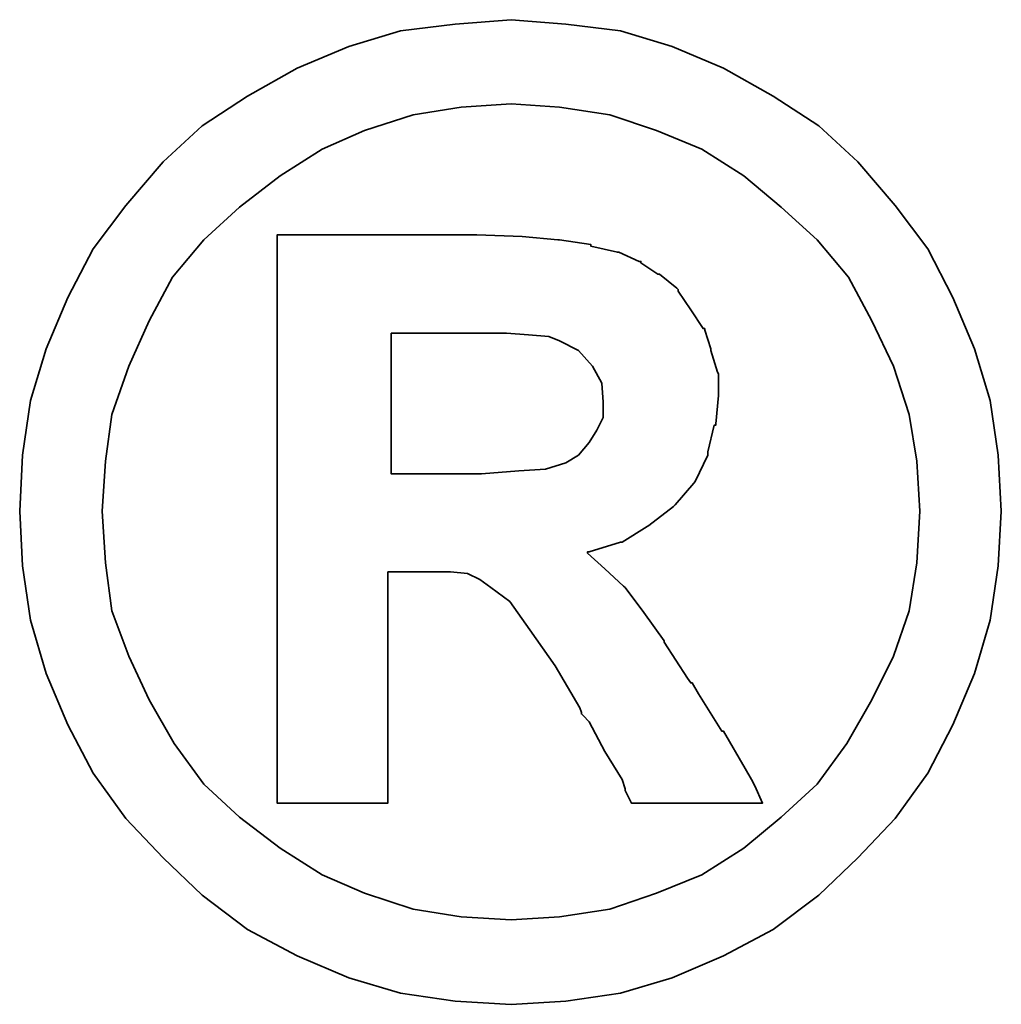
# Model space of a CAD drawing. Header units: inches. Extents: x 11 to 362, y 96 to 274.
# Tile 47 of 48: x 318.08 to 319.53, y 189.27 to 190.73. Entities that reach past the tile are written whole.
import ezdxf

# ---------------------------------------------------------------- set-up
doc = ezdxf.new("R2010")
doc.units = ezdxf.units.IN
doc.header["$LTSCALE"] = 0.25
doc.layers.add('DIM', color=4, linetype='Continuous')
doc.layers.add('layer 1', color=7, linetype='Continuous')

# ---------------------------------------------------------------- blocks, each defined once
blk = doc.blocks.new('TBI MOTION logo(完整正式版)')
at = {"layer": 'layer 1', "color": 22, "lineweight": 35}
for points, knots in [([(81.20634, 4.98624), (81.20634, 4.98624), (81.18649, 5.32862), (81.18649, 5.32862), (81.18649, 5.32862), (81.18649, 5.32862), (81.13886, 5.66206), (81.13886, 5.66206), (81.13886, 5.66206), (81.13886, 5.66206), (81.04359, 5.97764), (81.04359, 5.97764), (81.04359, 5.97764), (81.04359, 5.97764), (80.91061, 6.29124), (80.91061, 6.29124), (80.91061, 6.29124), (80.91061, 6.29124), (80.75778, 6.58697), (80.75778, 6.58697), (80.75778, 6.58697), (80.75778, 6.58697), (80.5593, 6.85294), (80.5593, 6.85294), (80.5593, 6.85294), (80.5593, 6.85294), (80.33105, 7.1189), (80.33105, 7.1189), (80.33105, 7.1189), (80.33105, 7.1189), (80.09287, 7.33921), (80.09287, 7.33921), (80.09287, 7.33921), (80.09287, 7.33921), (79.815, 7.51982), (79.815, 7.51982), (79.815, 7.51982), (79.815, 7.51982), (79.51133, 7.69051), (79.51133, 7.69051), (79.51133, 7.69051), (79.51133, 7.69051), (79.19773, 7.8235), (79.19773, 7.8235), (79.19773, 7.8235), (79.19773, 7.8235), (78.88215, 7.91877), (78.88215, 7.91877), (78.88215, 7.91877), (78.88215, 7.91877), (78.54871, 7.95846), (78.54871, 7.95846), (78.54871, 7.95846), (78.54871, 7.95846), (78.21526, 7.98625), (78.21526, 7.98625), (78.21526, 7.98625), (78.21526, 7.98625), (77.87388, 7.95846), (77.87388, 7.95846), (77.87388, 7.95846), (77.87388, 7.95846), (77.54044, 7.91877), (77.54044, 7.91877), (77.54044, 7.91877), (77.54044, 7.91877), (77.22485, 7.8235), (77.22485, 7.8235), (77.22485, 7.8235), (77.22485, 7.8235), (76.91027, 7.69051), (76.91027, 7.69051), (76.91027, 7.69051), (76.91027, 7.69051), (76.6056, 7.51982), (76.6056, 7.51982), (76.6056, 7.51982), (76.6056, 7.51982), (76.32972, 7.33921), (76.32972, 7.33921), (76.32972, 7.33921), (76.32972, 7.33921), (76.09154, 7.1189), (76.09154, 7.1189), (76.09154, 7.1189), (76.09154, 7.1189), (75.86329, 6.85294), (75.86329, 6.85294), (75.86329, 6.85294), (75.86329, 6.85294), (75.66382, 6.58697), (75.66382, 6.58697), (75.66382, 6.58697), (75.66382, 6.58697), (75.51099, 6.29124), (75.51099, 6.29124), (75.51099, 6.29124), (75.51099, 6.29124), (75.37702, 5.97764), (75.37702, 5.97764), (75.37702, 5.97764), (75.37702, 5.97764), (75.28175, 5.66206), (75.28175, 5.66206), (75.28175, 5.66206), (75.28175, 5.66206), (75.23411, 5.32862), (75.23411, 5.32862), (75.23411, 5.32862), (75.23411, 5.32862), (75.21625, 4.98624), (75.21625, 4.98624), (75.21625, 4.98624), (75.21625, 4.98624), (75.23411, 4.6528), (75.23411, 4.6528), (75.23411, 4.6528), (75.23411, 4.6528), (75.28175, 4.32035), (75.28175, 4.32035), (75.28175, 4.32035), (75.28175, 4.32035), (75.37702, 3.99583), (75.37702, 3.99583), (75.37702, 3.99583), (75.37702, 3.99583), (75.51099, 3.68224), (75.51099, 3.68224), (75.51099, 3.68224), (75.51099, 3.68224), (75.66382, 3.38749), (75.66382, 3.38749), (75.66382, 3.38749), (75.66382, 3.38749), (75.86329, 3.10963), (75.86329, 3.10963), (75.86329, 3.10963), (75.86329, 3.10963), (76.09154, 2.87145), (76.09154, 2.87145), (76.09154, 2.87145), (76.09154, 2.87145), (76.32972, 2.6432), (76.32972, 2.6432), (76.32972, 2.6432), (76.32972, 2.6432), (76.6056, 2.43381), (76.6056, 2.43381), (76.6056, 2.43381), (76.6056, 2.43381), (76.91027, 2.27205), (76.91027, 2.27205), (76.91027, 2.27205), (76.91027, 2.27205), (77.22485, 2.13906), (77.22485, 2.13906), (77.22485, 2.13906), (77.22485, 2.13906), (77.54044, 2.0438), (77.54044, 2.0438), (77.54044, 2.0438), (77.54044, 2.0438), (77.87388, 1.99616), (77.87388, 1.99616), (77.87388, 1.99616), (77.87388, 1.99616), (78.21526, 1.97631), (78.21526, 1.97631), (78.21526, 1.97631), (78.21526, 1.97631), (78.54871, 1.99616), (78.54871, 1.99616), (78.54871, 1.99616), (78.54871, 1.99616), (78.88215, 2.0438), (78.88215, 2.0438), (78.88215, 2.0438), (78.88215, 2.0438), (79.19773, 2.13906), (79.19773, 2.13906), (79.19773, 2.13906), (79.19773, 2.13906), (79.51133, 2.27205), (79.51133, 2.27205), (79.51133, 2.27205), (79.51133, 2.27205), (79.815, 2.43381), (79.815, 2.43381), (79.815, 2.43381), (79.815, 2.43381), (80.09287, 2.6432), (80.09287, 2.6432), (80.09287, 2.6432), (80.09287, 2.6432), (80.33105, 2.87145), (80.33105, 2.87145), (80.33105, 2.87145), (80.33105, 2.87145), (80.5593, 3.10963), (80.5593, 3.10963), (80.5593, 3.10963), (80.5593, 3.10963), (80.75778, 3.38749), (80.75778, 3.38749), (80.75778, 3.38749), (80.75778, 3.38749), (80.91061, 3.68224), (80.91061, 3.68224), (80.91061, 3.68224), (80.91061, 3.68224), (81.04359, 3.99583), (81.04359, 3.99583), (81.04359, 3.99583), (81.04359, 3.99583), (81.13886, 4.32035), (81.13886, 4.32035), (81.13886, 4.32035), (81.13886, 4.32035), (81.18649, 4.6528), (81.18649, 4.6528), (81.18649, 4.6528), (81.18649, 4.6528), (81.20634, 4.98624), (81.20634, 4.98624)], [0, 0, 0, 0, 0.0178571, 0.0178571, 0.0178571, 0.0178571, 0.0357143, 0.0357143, 0.0357143, 0.0357143, 0.0535714, 0.0535714, 0.0535714, 0.0535714, 0.0714286, 0.0714286, 0.0714286, 0.0714286, 0.0892857, 0.0892857, 0.0892857, 0.0892857, 0.1071429, 0.1071429, 0.1071429, 0.1071429, 0.125, 0.125, 0.125, 0.125, 0.1428571, 0.1428571, 0.1428571, 0.1428571, 0.1607143, 0.1607143, 0.1607143, 0.1607143, 0.1785714, 0.1785714, 0.1785714, 0.1785714, 0.1964286, 0.1964286, 0.1964286, 0.1964286, 0.2142857, 0.2142857, 0.2142857, 0.2142857, 0.2321429, 0.2321429, 0.2321429, 0.2321429, 0.25, 0.25, 0.25, 0.25, 0.2678571, 0.2678571, 0.2678571, 0.2678571, 0.2857143, 0.2857143, 0.2857143, 0.2857143, 0.3035714, 0.3035714, 0.3035714, 0.3035714, 0.3214286, 0.3214286, 0.3214286, 0.3214286, 0.3392857, 0.3392857, 0.3392857, 0.3392857, 0.3571429, 0.3571429, 0.3571429, 0.3571429, 0.375, 0.375, 0.375, 0.375, 0.3928571, 0.3928571, 0.3928571, 0.3928571, 0.4107143, 0.4107143, 0.4107143, 0.4107143, 0.4285714, 0.4285714, 0.4285714, 0.4285714, 0.4464286, 0.4464286, 0.4464286, 0.4464286, 0.4642857, 0.4642857, 0.4642857, 0.4642857, 0.4821429, 0.4821429, 0.4821429, 0.4821429, 0.5, 0.5, 0.5, 0.5, 0.5178571, 0.5178571, 0.5178571, 0.5178571, 0.5357143, 0.5357143, 0.5357143, 0.5357143, 0.5535714, 0.5535714, 0.5535714, 0.5535714, 0.5714286, 0.5714286, 0.5714286, 0.5714286, 0.5892857, 0.5892857, 0.5892857, 0.5892857, 0.6071429, 0.6071429, 0.6071429, 0.6071429, 0.625, 0.625, 0.625, 0.625, 0.6428571, 0.6428571, 0.6428571, 0.6428571, 0.6607143, 0.6607143, 0.6607143, 0.6607143, 0.6785714, 0.6785714, 0.6785714, 0.6785714, 0.6964286, 0.6964286, 0.6964286, 0.6964286, 0.7142857, 0.7142857, 0.7142857, 0.7142857, 0.7321429, 0.7321429, 0.7321429, 0.7321429, 0.75, 0.75, 0.75, 0.75, 0.7678571, 0.7678571, 0.7678571, 0.7678571, 0.7857143, 0.7857143, 0.7857143, 0.7857143, 0.8035714, 0.8035714, 0.8035714, 0.8035714, 0.8214286, 0.8214286, 0.8214286, 0.8214286, 0.8392857, 0.8392857, 0.8392857, 0.8392857, 0.8571429, 0.8571429, 0.8571429, 0.8571429, 0.875, 0.875, 0.875, 0.875, 0.8928571, 0.8928571, 0.8928571, 0.8928571, 0.9107143, 0.9107143, 0.9107143, 0.9107143, 0.9285714, 0.9285714, 0.9285714, 0.9285714, 0.9464286, 0.9464286, 0.9464286, 0.9464286, 0.9642857, 0.9642857, 0.9642857, 0.9642857, 0.9821429, 0.9821429, 0.9821429, 0.9821429, 1, 1, 1, 1]), ([(80.71014, 4.98624), (80.71014, 4.98624), (80.69129, 5.29091), (80.69129, 5.29091), (80.69129, 5.29091), (80.69129, 5.29091), (80.64464, 5.57672), (80.64464, 5.57672), (80.64464, 5.57672), (80.64464, 5.57672), (80.54937, 5.87245), (80.54937, 5.87245), (80.54937, 5.87245), (80.54937, 5.87245), (80.41639, 6.14833), (80.41639, 6.14833), (80.41639, 6.14833), (80.41639, 6.14833), (80.27349, 6.41429), (80.27349, 6.41429), (80.27349, 6.41429), (80.27349, 6.41429), (80.08295, 6.64255), (80.08295, 6.64255), (80.08295, 6.64255), (80.08295, 6.64255), (79.86264, 6.84301), (79.86264, 6.84301), (79.86264, 6.84301), (79.86264, 6.84301), (79.63439, 7.03355), (79.63439, 7.03355), (79.63439, 7.03355), (79.63439, 7.03355), (79.37835, 7.1963), (79.37835, 7.1963), (79.37835, 7.1963), (79.37835, 7.1963), (79.10246, 7.30944), (79.10246, 7.30944), (79.10246, 7.30944), (79.10246, 7.30944), (78.81665, 7.40471), (78.81665, 7.40471), (78.81665, 7.40471), (78.81665, 7.40471), (78.511, 7.45234), (78.511, 7.45234), (78.511, 7.45234), (78.511, 7.45234), (78.21526, 7.47219), (78.21526, 7.47219), (78.21526, 7.47219), (78.21526, 7.47219), (77.9106, 7.45234), (77.9106, 7.45234), (77.9106, 7.45234), (77.9106, 7.45234), (77.61685, 7.40471), (77.61685, 7.40471), (77.61685, 7.40471), (77.61685, 7.40471), (77.32012, 7.30944), (77.32012, 7.30944), (77.32012, 7.30944), (77.32012, 7.30944), (77.06309, 7.1963), (77.06309, 7.1963), (77.06309, 7.1963), (77.06309, 7.1963), (76.80606, 7.03355), (76.80606, 7.03355), (76.80606, 7.03355), (76.80606, 7.03355), (76.55797, 6.84301), (76.55797, 6.84301), (76.55797, 6.84301), (76.55797, 6.84301), (76.34063, 6.64255), (76.34063, 6.64255), (76.34063, 6.64255), (76.34063, 6.64255), (76.1491, 6.41429), (76.1491, 6.41429), (76.1491, 6.41429), (76.1491, 6.41429), (76.0062, 6.14833), (76.0062, 6.14833), (76.0062, 6.14833), (76.0062, 6.14833), (75.88314, 5.87245), (75.88314, 5.87245), (75.88314, 5.87245), (75.88314, 5.87245), (75.77794, 5.57672), (75.77794, 5.57672), (75.77794, 5.57672), (75.77794, 5.57672), (75.73924, 5.29091), (75.73924, 5.29091), (75.73924, 5.29091), (75.73924, 5.29091), (75.72039, 4.98624), (75.72039, 4.98624), (75.72039, 4.98624), (75.72039, 4.98624), (75.73924, 4.67165), (75.73924, 4.67165), (75.73924, 4.67165), (75.73924, 4.67165), (75.77794, 4.37791), (75.77794, 4.37791), (75.77794, 4.37791), (75.77794, 4.37791), (75.88314, 4.10102), (75.88314, 4.10102), (75.88314, 4.10102), (75.88314, 4.10102), (76.0062, 3.83407), (76.0062, 3.83407), (76.0062, 3.83407), (76.0062, 3.83407), (76.15902, 3.56811), (76.15902, 3.56811), (76.15902, 3.56811), (76.15902, 3.56811), (76.34063, 3.32001), (76.34063, 3.32001), (76.34063, 3.32001), (76.34063, 3.32001), (76.55797, 3.11955), (76.55797, 3.11955), (76.55797, 3.11955), (76.55797, 3.11955), (76.80606, 2.92901), (76.80606, 2.92901), (76.80606, 2.92901), (76.80606, 2.92901), (77.06309, 2.76725), (77.06309, 2.76725), (77.06309, 2.76725), (77.06309, 2.76725), (77.32012, 2.65412), (77.32012, 2.65412), (77.32012, 2.65412), (77.32012, 2.65412), (77.61685, 2.55786), (77.61685, 2.55786), (77.61685, 2.55786), (77.61685, 2.55786), (77.9106, 2.51022), (77.9106, 2.51022), (77.9106, 2.51022), (77.9106, 2.51022), (78.21526, 2.49137), (78.21526, 2.49137), (78.21526, 2.49137), (78.21526, 2.49137), (78.511, 2.51022), (78.511, 2.51022), (78.511, 2.51022), (78.511, 2.51022), (78.81665, 2.55786), (78.81665, 2.55786), (78.81665, 2.55786), (78.81665, 2.55786), (79.10246, 2.65412), (79.10246, 2.65412), (79.10246, 2.65412), (79.10246, 2.65412), (79.37835, 2.76725), (79.37835, 2.76725), (79.37835, 2.76725), (79.37835, 2.76725), (79.63439, 2.92901), (79.63439, 2.92901), (79.63439, 2.92901), (79.63439, 2.92901), (79.86264, 3.11955), (79.86264, 3.11955), (79.86264, 3.11955), (79.86264, 3.11955), (80.08295, 3.32001), (80.08295, 3.32001), (80.08295, 3.32001), (80.08295, 3.32001), (80.26356, 3.56811), (80.26356, 3.56811), (80.26356, 3.56811), (80.26356, 3.56811), (80.41639, 3.83407), (80.41639, 3.83407), (80.41639, 3.83407), (80.41639, 3.83407), (80.54937, 4.10102), (80.54937, 4.10102), (80.54937, 4.10102), (80.54937, 4.10102), (80.64464, 4.37791), (80.64464, 4.37791), (80.64464, 4.37791), (80.64464, 4.37791), (80.69129, 4.67165), (80.69129, 4.67165), (80.69129, 4.67165), (80.69129, 4.67165), (80.71014, 4.98624), (80.71014, 4.98624)], [0, 0, 0, 0, 0.0192308, 0.0192308, 0.0192308, 0.0192308, 0.0384615, 0.0384615, 0.0384615, 0.0384615, 0.0576923, 0.0576923, 0.0576923, 0.0576923, 0.0769231, 0.0769231, 0.0769231, 0.0769231, 0.0961538, 0.0961538, 0.0961538, 0.0961538, 0.1153846, 0.1153846, 0.1153846, 0.1153846, 0.1346154, 0.1346154, 0.1346154, 0.1346154, 0.1538462, 0.1538462, 0.1538462, 0.1538462, 0.1730769, 0.1730769, 0.1730769, 0.1730769, 0.1923077, 0.1923077, 0.1923077, 0.1923077, 0.2115385, 0.2115385, 0.2115385, 0.2115385, 0.2307692, 0.2307692, 0.2307692, 0.2307692, 0.25, 0.25, 0.25, 0.25, 0.2692308, 0.2692308, 0.2692308, 0.2692308, 0.2884615, 0.2884615, 0.2884615, 0.2884615, 0.3076923, 0.3076923, 0.3076923, 0.3076923, 0.3269231, 0.3269231, 0.3269231, 0.3269231, 0.3461538, 0.3461538, 0.3461538, 0.3461538, 0.3653846, 0.3653846, 0.3653846, 0.3653846, 0.3846154, 0.3846154, 0.3846154, 0.3846154, 0.4038462, 0.4038462, 0.4038462, 0.4038462, 0.4230769, 0.4230769, 0.4230769, 0.4230769, 0.4423077, 0.4423077, 0.4423077, 0.4423077, 0.4615385, 0.4615385, 0.4615385, 0.4615385, 0.4807692, 0.4807692, 0.4807692, 0.4807692, 0.5, 0.5, 0.5, 0.5, 0.5192308, 0.5192308, 0.5192308, 0.5192308, 0.5384615, 0.5384615, 0.5384615, 0.5384615, 0.5576923, 0.5576923, 0.5576923, 0.5576923, 0.5769231, 0.5769231, 0.5769231, 0.5769231, 0.5961538, 0.5961538, 0.5961538, 0.5961538, 0.6153846, 0.6153846, 0.6153846, 0.6153846, 0.6346154, 0.6346154, 0.6346154, 0.6346154, 0.6538462, 0.6538462, 0.6538462, 0.6538462, 0.6730769, 0.6730769, 0.6730769, 0.6730769, 0.6923077, 0.6923077, 0.6923077, 0.6923077, 0.7115385, 0.7115385, 0.7115385, 0.7115385, 0.7307692, 0.7307692, 0.7307692, 0.7307692, 0.75, 0.75, 0.75, 0.75, 0.7692308, 0.7692308, 0.7692308, 0.7692308, 0.7884615, 0.7884615, 0.7884615, 0.7884615, 0.8076923, 0.8076923, 0.8076923, 0.8076923, 0.8269231, 0.8269231, 0.8269231, 0.8269231, 0.8461538, 0.8461538, 0.8461538, 0.8461538, 0.8653846, 0.8653846, 0.8653846, 0.8653846, 0.8846154, 0.8846154, 0.8846154, 0.8846154, 0.9038462, 0.9038462, 0.9038462, 0.9038462, 0.9230769, 0.9230769, 0.9230769, 0.9230769, 0.9423077, 0.9423077, 0.9423077, 0.9423077, 0.9615385, 0.9615385, 0.9615385, 0.9615385, 0.9807692, 0.9807692, 0.9807692, 0.9807692, 1, 1, 1, 1]), ([(76.78721, 3.2823), (76.78721, 3.2823), (76.78721, 3.32001), (76.78721, 3.32001), (76.78721, 3.32001), (76.78721, 3.32001), (76.78721, 3.42422), (76.78721, 3.42422), (76.78721, 3.42422), (76.78721, 3.42422), (76.78721, 3.59689), (76.78721, 3.59689), (76.78721, 3.59689), (76.78721, 3.59689), (76.78721, 3.80529), (76.78721, 3.80529), (76.78721, 3.80529), (76.78721, 3.80529), (76.78721, 4.0524), (76.78721, 4.0524), (76.78721, 4.0524), (76.78721, 4.0524), (76.78721, 4.32035), (76.78721, 4.32035), (76.78721, 4.32035), (76.78721, 4.32035), (76.78721, 4.92868), (76.78721, 4.92868), (76.78721, 4.92868), (76.78721, 4.92868), (76.78721, 5.53801), (76.78721, 5.53801), (76.78721, 5.53801), (76.78721, 5.53801), (76.78721, 5.82482), (76.78721, 5.82482), (76.78721, 5.82482), (76.78721, 5.82482), (76.78721, 6.07291), (76.78721, 6.07291), (76.78721, 6.07291), (76.78721, 6.07291), (76.78721, 6.30017), (76.78721, 6.30017), (76.78721, 6.30017), (76.78721, 6.30017), (76.78721, 6.45399), (76.78721, 6.45399), (76.78721, 6.45399), (76.78721, 6.45399), (76.78721, 6.5572), (76.78721, 6.5572), (76.78721, 6.5572), (76.78721, 6.5572), (76.78721, 6.59689), (76.78721, 6.59689), (76.78721, 6.59689), (76.78721, 6.59689), (76.78721, 6.67232), (76.78721, 6.67232), (76.78721, 6.67232), (76.78721, 6.67232), (76.8537, 6.67232), (76.8537, 6.67232), (76.8537, 6.67232), (76.8537, 6.67232), (76.87355, 6.67232), (76.87355, 6.67232), (76.87355, 6.67232), (76.87355, 6.67232), (76.91027, 6.67232), (76.91027, 6.67232), (76.91027, 6.67232), (76.91027, 6.67232), (77.04424, 6.67232), (77.04424, 6.67232), (77.04424, 6.67232), (77.04424, 6.67232), (77.22485, 6.67232), (77.22485, 6.67232), (77.22485, 6.67232), (77.22485, 6.67232), (77.43524, 6.67232), (77.43524, 6.67232), (77.43524, 6.67232), (77.43524, 6.67232), (77.65357, 6.67232), (77.65357, 6.67232), (77.65357, 6.67232), (77.65357, 6.67232), (77.82625, 6.67232), (77.82625, 6.67232), (77.82625, 6.67232), (77.82625, 6.67232), (77.94037, 6.67232), (77.94037, 6.67232), (77.94037, 6.67232), (77.94037, 6.67232), (77.97709, 6.67232), (77.97709, 6.67232), (77.97709, 6.67232), (77.97709, 6.67232), (77.99694, 6.67232), (77.99694, 6.67232), (77.99694, 6.67232), (77.99694, 6.67232), (78.00686, 6.67232), (78.00686, 6.67232), (78.00686, 6.67232), (78.00686, 6.67232), (78.28275, 6.6624), (78.28275, 6.6624), (78.28275, 6.6624), (78.28275, 6.6624), (78.50107, 6.64255), (78.50107, 6.64255), (78.50107, 6.64255), (78.50107, 6.64255), (78.511, 6.64255), (78.511, 6.64255), (78.511, 6.64255), (78.511, 6.64255), (78.70154, 6.61476), (78.70154, 6.61476), (78.70154, 6.61476), (78.70154, 6.61476), (78.70154, 6.60483), (78.70154, 6.60483), (78.70154, 6.60483), (78.70154, 6.60483), (78.86429, 6.56713), (78.86429, 6.56713), (78.86429, 6.56713), (78.86429, 6.56713), (78.87223, 6.56713), (78.87223, 6.56713), (78.87223, 6.56713), (78.87223, 6.56713), (78.99727, 6.51056), (78.99727, 6.51056), (78.99727, 6.51056), (78.99727, 6.51056), (79.00719, 6.51056), (79.00719, 6.51056), (79.00719, 6.51056), (79.00719, 6.51056), (79.00719, 6.50162), (79.00719, 6.50162), (79.00719, 6.50162), (79.00719, 6.50162), (79.1104, 6.43415), (79.1104, 6.43415), (79.1104, 6.43415), (79.1104, 6.43415), (79.12132, 6.43415), (79.12132, 6.43415), (79.12132, 6.43415), (79.12132, 6.43415), (79.22552, 6.34781), (79.22552, 6.34781), (79.22552, 6.34781), (79.22552, 6.34781), (79.23544, 6.33888), (79.23544, 6.33888), (79.23544, 6.33888), (79.23544, 6.33888), (79.23544, 6.32895), (79.23544, 6.32895), (79.23544, 6.32895), (79.23544, 6.32895), (79.31087, 6.21483), (79.31087, 6.21483), (79.31087, 6.21483), (79.31087, 6.21483), (79.38629, 6.1007), (79.38629, 6.1007), (79.38629, 6.1007), (79.38629, 6.1007), (79.3972, 6.1007), (79.3972, 6.1007), (79.3972, 6.1007), (79.3972, 6.1007), (79.3972, 6.09078), (79.3972, 6.09078), (79.3972, 6.09078), (79.3972, 6.09078), (79.43392, 5.97764), (79.43392, 5.97764), (79.43392, 5.97764), (79.43392, 5.97764), (79.43392, 5.96772), (79.43392, 5.96772), (79.43392, 5.96772), (79.43392, 5.96772), (79.47362, 5.83474), (79.47362, 5.83474), (79.47362, 5.83474), (79.47362, 5.83474), (79.48156, 5.82482), (79.48156, 5.82482), (79.48156, 5.82482), (79.48156, 5.82482), (79.48156, 5.69977), (79.48156, 5.69977), (79.48156, 5.69977), (79.48156, 5.69977), (79.48156, 5.69183), (79.48156, 5.69183), (79.48156, 5.69183), (79.48156, 5.69183), (79.4637, 5.51915), (79.4637, 5.51915), (79.4637, 5.51915), (79.4637, 5.51915), (79.4637, 5.51122), (79.4637, 5.51122), (79.4637, 5.51122), (79.4637, 5.51122), (79.45377, 5.51122), (79.45377, 5.51122), (79.45377, 5.51122), (79.45377, 5.51122), (79.41507, 5.34847), (79.41507, 5.34847), (79.41507, 5.34847), (79.41507, 5.34847), (79.41507, 5.33854), (79.41507, 5.33854), (79.41507, 5.33854), (79.41507, 5.33854), (79.41507, 5.32862), (79.41507, 5.32862), (79.41507, 5.32862), (79.41507, 5.32862), (79.33865, 5.16785), (79.33865, 5.16785), (79.33865, 5.16785), (79.33865, 5.16785), (79.33071, 5.15693), (79.33071, 5.15693), (79.33071, 5.15693), (79.33071, 5.15693), (79.2156, 5.02495), (79.2156, 5.02495), (79.2156, 5.02495), (79.2156, 5.02495), (79.20567, 5.01502), (79.20567, 5.01502), (79.20567, 5.01502), (79.20567, 5.01502), (79.05483, 4.89991), (79.05483, 4.89991), (79.05483, 4.89991), (79.05483, 4.89991), (79.04491, 4.89197), (79.04491, 4.89197), (79.04491, 4.89197), (79.04491, 4.89197), (78.89208, 4.7967), (78.89208, 4.7967), (78.89208, 4.7967), (78.89208, 4.7967), (78.88215, 4.7967), (78.88215, 4.7967), (78.88215, 4.7967), (78.88215, 4.7967), (78.69161, 4.73913), (78.69161, 4.73913), (78.69161, 4.73913), (78.69161, 4.73913), (78.68169, 4.73913), (78.68169, 4.73913), (78.68169, 4.73913), (78.68169, 4.73913), (78.68169, 4.72921), (78.68169, 4.72921), (78.68169, 4.72921), (78.68169, 4.72921), (78.78688, 4.63394), (78.78688, 4.63394), (78.78688, 4.63394), (78.78688, 4.63394), (78.902, 4.52875), (78.902, 4.52875), (78.902, 4.52875), (78.902, 4.52875), (78.91093, 4.52081), (78.91093, 4.52081), (78.91093, 4.52081), (78.91093, 4.52081), (79.02506, 4.36798), (79.02506, 4.36798), (79.02506, 4.36798), (79.02506, 4.36798), (79.1501, 4.1953), (79.1501, 4.1953), (79.1501, 4.1953), (79.1501, 4.1953), (79.1501, 4.18736), (79.1501, 4.18736), (79.1501, 4.18736), (79.1501, 4.18736), (79.29201, 3.96705), (79.29201, 3.96705), (79.29201, 3.96705), (79.29201, 3.96705), (79.31087, 3.93828), (79.31087, 3.93828), (79.31087, 3.93828), (79.31087, 3.93828), (79.32079, 3.93828), (79.32079, 3.93828), (79.32079, 3.93828), (79.32079, 3.93828), (79.3585, 3.87178), (79.3585, 3.87178), (79.3585, 3.87178), (79.3585, 3.87178), (79.50141, 3.64353), (79.50141, 3.64353), (79.50141, 3.64353), (79.50141, 3.64353), (79.51133, 3.64353), (79.51133, 3.64353), (79.51133, 3.64353), (79.51133, 3.64353), (79.64431, 3.41528), (79.64431, 3.41528), (79.64431, 3.41528), (79.64431, 3.41528), (79.68202, 3.3478), (79.68202, 3.3478), (79.68202, 3.3478), (79.68202, 3.3478), (79.70187, 3.31009), (79.70187, 3.31009), (79.70187, 3.31009), (79.70187, 3.31009), (79.7495, 3.2049), (79.7495, 3.2049), (79.7495, 3.2049), (79.7495, 3.2049), (79.64431, 3.2049), (79.64431, 3.2049), (79.64431, 3.2049), (79.64431, 3.2049), (79.62546, 3.2049), (79.62546, 3.2049), (79.62546, 3.2049), (79.62546, 3.2049), (79.53912, 3.2049), (79.53912, 3.2049), (79.53912, 3.2049), (79.53912, 3.2049), (79.31087, 3.2049), (79.31087, 3.2049), (79.31087, 3.2049), (79.31087, 3.2049), (79.08262, 3.2049), (79.08262, 3.2049), (79.08262, 3.2049), (79.08262, 3.2049), (79.00719, 3.2049), (79.00719, 3.2049), (79.00719, 3.2049), (79.00719, 3.2049), (78.98735, 3.2049), (78.98735, 3.2049), (78.98735, 3.2049), (78.98735, 3.2049), (78.94964, 3.2049), (78.94964, 3.2049), (78.94964, 3.2049), (78.94964, 3.2049), (78.92979, 3.24459), (78.92979, 3.24459), (78.92979, 3.24459), (78.92979, 3.24459), (78.91093, 3.2823), (78.91093, 3.2823), (78.91093, 3.2823), (78.91093, 3.2823), (78.91093, 3.29223), (78.91093, 3.29223), (78.91093, 3.29223), (78.91093, 3.29223), (78.89208, 3.3478), (78.89208, 3.3478), (78.89208, 3.3478), (78.89208, 3.3478), (78.78688, 3.52048), (78.78688, 3.52048), (78.78688, 3.52048), (78.78688, 3.52048), (78.69161, 3.7001), (78.69161, 3.7001), (78.69161, 3.7001), (78.69161, 3.7001), (78.6539, 3.7388), (78.6539, 3.7388), (78.6539, 3.7388), (78.6539, 3.7388), (78.64398, 3.74873), (78.64398, 3.74873), (78.64398, 3.74873), (78.64398, 3.74873), (78.64398, 3.75766), (78.64398, 3.75766), (78.64398, 3.75766), (78.64398, 3.75766), (78.63405, 3.78644), (78.63405, 3.78644), (78.63405, 3.78644), (78.63405, 3.78644), (78.48321, 4.04347), (78.48321, 4.04347), (78.48321, 4.04347), (78.48321, 4.04347), (78.33038, 4.2618), (78.33038, 4.2618), (78.33038, 4.2618), (78.33038, 4.2618), (78.20732, 4.43447), (78.20732, 4.43447), (78.20732, 4.43447), (78.20732, 4.43447), (78.09221, 4.52081), (78.09221, 4.52081), (78.09221, 4.52081), (78.09221, 4.52081), (78.02472, 4.56845), (78.02472, 4.56845), (78.02472, 4.56845), (78.02472, 4.56845), (77.9493, 4.60616), (77.9493, 4.60616), (77.9493, 4.60616), (77.9493, 4.60616), (77.8451, 4.61608), (77.8451, 4.61608), (77.8451, 4.61608), (77.8451, 4.61608), (77.71113, 4.61608), (77.71113, 4.61608), (77.71113, 4.61608), (77.71113, 4.61608), (77.69128, 4.61608), (77.69128, 4.61608), (77.69128, 4.61608), (77.69128, 4.61608), (77.67342, 4.61608), (77.67342, 4.61608), (77.67342, 4.61608), (77.67342, 4.61608), (77.5583, 4.61608), (77.5583, 4.61608), (77.5583, 4.61608), (77.5583, 4.61608), (77.46303, 4.61608), (77.46303, 4.61608), (77.46303, 4.61608), (77.46303, 4.61608), (77.46303, 4.54761), (77.46303, 4.54761), (77.46303, 4.54761), (77.46303, 4.54761), (77.46303, 4.47318), (77.46303, 4.47318), (77.46303, 4.47318), (77.46303, 4.47318), (77.46303, 4.24294), (77.46303, 4.24294), (77.46303, 4.24294), (77.46303, 4.24294), (77.46303, 3.99583), (77.46303, 3.99583), (77.46303, 3.99583), (77.46303, 3.99583), (77.46303, 3.72888), (77.46303, 3.72888), (77.46303, 3.72888), (77.46303, 3.72888), (77.46303, 3.51055), (77.46303, 3.51055), (77.46303, 3.51055), (77.46303, 3.51055), (77.46303, 3.42422), (77.46303, 3.42422), (77.46303, 3.42422), (77.46303, 3.42422), (77.46303, 3.35773), (77.46303, 3.35773), (77.46303, 3.35773), (77.46303, 3.35773), (77.46303, 3.30017), (77.46303, 3.30017), (77.46303, 3.30017), (77.46303, 3.30017), (77.46303, 3.2823), (77.46303, 3.2823), (77.46303, 3.2823), (77.46303, 3.2823), (77.46303, 3.2049), (77.46303, 3.2049), (77.46303, 3.2049), (77.46303, 3.2049), (77.39753, 3.2049), (77.39753, 3.2049), (77.39753, 3.2049), (77.39753, 3.2049), (77.37768, 3.2049), (77.37768, 3.2049), (77.37768, 3.2049), (77.37768, 3.2049), (77.32012, 3.2049), (77.32012, 3.2049), (77.32012, 3.2049), (77.32012, 3.2049), (77.12165, 3.2049), (77.12165, 3.2049), (77.12165, 3.2049), (77.12165, 3.2049), (76.94897, 3.2049), (76.94897, 3.2049), (76.94897, 3.2049), (76.94897, 3.2049), (76.8924, 3.2049), (76.8924, 3.2049), (76.8924, 3.2049), (76.8924, 3.2049), (76.8537, 3.2049), (76.8537, 3.2049), (76.8537, 3.2049), (76.8537, 3.2049), (76.78721, 3.2049), (76.78721, 3.2049), (76.78721, 3.2049), (76.78721, 3.2049), (76.78721, 3.2823), (76.78721, 3.2823)], [0, 0, 0, 0, 0.0074074, 0.0074074, 0.0074074, 0.0074074, 0.0148148, 0.0148148, 0.0148148, 0.0148148, 0.0222222, 0.0222222, 0.0222222, 0.0222222, 0.0296296, 0.0296296, 0.0296296, 0.0296296, 0.037037, 0.037037, 0.037037, 0.037037, 0.0444444, 0.0444444, 0.0444444, 0.0444444, 0.0518519, 0.0518519, 0.0518519, 0.0518519, 0.0592593, 0.0592593, 0.0592593, 0.0592593, 0.0666667, 0.0666667, 0.0666667, 0.0666667, 0.0740741, 0.0740741, 0.0740741, 0.0740741, 0.0814815, 0.0814815, 0.0814815, 0.0814815, 0.0888889, 0.0888889, 0.0888889, 0.0888889, 0.0962963, 0.0962963, 0.0962963, 0.0962963, 0.1037037, 0.1037037, 0.1037037, 0.1037037, 0.1111111, 0.1111111, 0.1111111, 0.1111111, 0.1185185, 0.1185185, 0.1185185, 0.1185185, 0.1259259, 0.1259259, 0.1259259, 0.1259259, 0.1333333, 0.1333333, 0.1333333, 0.1333333, 0.1407407, 0.1407407, 0.1407407, 0.1407407, 0.1481481, 0.1481481, 0.1481481, 0.1481481, 0.1555556, 0.1555556, 0.1555556, 0.1555556, 0.162963, 0.162963, 0.162963, 0.162963, 0.1703704, 0.1703704, 0.1703704, 0.1703704, 0.1777778, 0.1777778, 0.1777778, 0.1777778, 0.1851852, 0.1851852, 0.1851852, 0.1851852, 0.1925926, 0.1925926, 0.1925926, 0.1925926, 0.2, 0.2, 0.2, 0.2, 0.2074074, 0.2074074, 0.2074074, 0.2074074, 0.2148148, 0.2148148, 0.2148148, 0.2148148, 0.2222222, 0.2222222, 0.2222222, 0.2222222, 0.2296296, 0.2296296, 0.2296296, 0.2296296, 0.237037, 0.237037, 0.237037, 0.237037, 0.2444444, 0.2444444, 0.2444444, 0.2444444, 0.2518519, 0.2518519, 0.2518519, 0.2518519, 0.2592593, 0.2592593, 0.2592593, 0.2592593, 0.2666667, 0.2666667, 0.2666667, 0.2666667, 0.2740741, 0.2740741, 0.2740741, 0.2740741, 0.2814815, 0.2814815, 0.2814815, 0.2814815, 0.2888889, 0.2888889, 0.2888889, 0.2888889, 0.2962963, 0.2962963, 0.2962963, 0.2962963, 0.3037037, 0.3037037, 0.3037037, 0.3037037, 0.3111111, 0.3111111, 0.3111111, 0.3111111, 0.3185185, 0.3185185, 0.3185185, 0.3185185, 0.3259259, 0.3259259, 0.3259259, 0.3259259, 0.3333333, 0.3333333, 0.3333333, 0.3333333, 0.3407407, 0.3407407, 0.3407407, 0.3407407, 0.3481481, 0.3481481, 0.3481481, 0.3481481, 0.3555556, 0.3555556, 0.3555556, 0.3555556, 0.362963, 0.362963, 0.362963, 0.362963, 0.3703704, 0.3703704, 0.3703704, 0.3703704, 0.3777778, 0.3777778, 0.3777778, 0.3777778, 0.3851852, 0.3851852, 0.3851852, 0.3851852, 0.3925926, 0.3925926, 0.3925926, 0.3925926, 0.4, 0.4, 0.4, 0.4, 0.4074074, 0.4074074, 0.4074074, 0.4074074, 0.4148148, 0.4148148, 0.4148148, 0.4148148, 0.4222222, 0.4222222, 0.4222222, 0.4222222, 0.4296296, 0.4296296, 0.4296296, 0.4296296, 0.437037, 0.437037, 0.437037, 0.437037, 0.4444444, 0.4444444, 0.4444444, 0.4444444, 0.4518519, 0.4518519, 0.4518519, 0.4518519, 0.4592593, 0.4592593, 0.4592593, 0.4592593, 0.4666667, 0.4666667, 0.4666667, 0.4666667, 0.4740741, 0.4740741, 0.4740741, 0.4740741, 0.4814815, 0.4814815, 0.4814815, 0.4814815, 0.4888889, 0.4888889, 0.4888889, 0.4888889, 0.4962963, 0.4962963, 0.4962963, 0.4962963, 0.5037037, 0.5037037, 0.5037037, 0.5037037, 0.5111111, 0.5111111, 0.5111111, 0.5111111, 0.5185185, 0.5185185, 0.5185185, 0.5185185, 0.5259259, 0.5259259, 0.5259259, 0.5259259, 0.5333333, 0.5333333, 0.5333333, 0.5333333, 0.5407407, 0.5407407, 0.5407407, 0.5407407, 0.5481481, 0.5481481, 0.5481481, 0.5481481, 0.5555556, 0.5555556, 0.5555556, 0.5555556, 0.562963, 0.562963, 0.562963, 0.562963, 0.5703704, 0.5703704, 0.5703704, 0.5703704, 0.5777778, 0.5777778, 0.5777778, 0.5777778, 0.5851852, 0.5851852, 0.5851852, 0.5851852, 0.5925926, 0.5925926, 0.5925926, 0.5925926, 0.6, 0.6, 0.6, 0.6, 0.6074074, 0.6074074, 0.6074074, 0.6074074, 0.6148148, 0.6148148, 0.6148148, 0.6148148, 0.6222222, 0.6222222, 0.6222222, 0.6222222, 0.6296296, 0.6296296, 0.6296296, 0.6296296, 0.637037, 0.637037, 0.637037, 0.637037, 0.6444444, 0.6444444, 0.6444444, 0.6444444, 0.6518519, 0.6518519, 0.6518519, 0.6518519, 0.6592593, 0.6592593, 0.6592593, 0.6592593, 0.6666667, 0.6666667, 0.6666667, 0.6666667, 0.6740741, 0.6740741, 0.6740741, 0.6740741, 0.6814815, 0.6814815, 0.6814815, 0.6814815, 0.6888889, 0.6888889, 0.6888889, 0.6888889, 0.6962963, 0.6962963, 0.6962963, 0.6962963, 0.7037037, 0.7037037, 0.7037037, 0.7037037, 0.7111111, 0.7111111, 0.7111111, 0.7111111, 0.7185185, 0.7185185, 0.7185185, 0.7185185, 0.7259259, 0.7259259, 0.7259259, 0.7259259, 0.7333333, 0.7333333, 0.7333333, 0.7333333, 0.7407407, 0.7407407, 0.7407407, 0.7407407, 0.7481481, 0.7481481, 0.7481481, 0.7481481, 0.7555556, 0.7555556, 0.7555556, 0.7555556, 0.762963, 0.762963, 0.762963, 0.762963, 0.7703704, 0.7703704, 0.7703704, 0.7703704, 0.7777778, 0.7777778, 0.7777778, 0.7777778, 0.7851852, 0.7851852, 0.7851852, 0.7851852, 0.7925926, 0.7925926, 0.7925926, 0.7925926, 0.8, 0.8, 0.8, 0.8, 0.8074074, 0.8074074, 0.8074074, 0.8074074, 0.8148148, 0.8148148, 0.8148148, 0.8148148, 0.8222222, 0.8222222, 0.8222222, 0.8222222, 0.8296296, 0.8296296, 0.8296296, 0.8296296, 0.837037, 0.837037, 0.837037, 0.837037, 0.8444444, 0.8444444, 0.8444444, 0.8444444, 0.8518519, 0.8518519, 0.8518519, 0.8518519, 0.8592593, 0.8592593, 0.8592593, 0.8592593, 0.8666667, 0.8666667, 0.8666667, 0.8666667, 0.8740741, 0.8740741, 0.8740741, 0.8740741, 0.8814815, 0.8814815, 0.8814815, 0.8814815, 0.8888889, 0.8888889, 0.8888889, 0.8888889, 0.8962963, 0.8962963, 0.8962963, 0.8962963, 0.9037037, 0.9037037, 0.9037037, 0.9037037, 0.9111111, 0.9111111, 0.9111111, 0.9111111, 0.9185185, 0.9185185, 0.9185185, 0.9185185, 0.9259259, 0.9259259, 0.9259259, 0.9259259, 0.9333333, 0.9333333, 0.9333333, 0.9333333, 0.9407407, 0.9407407, 0.9407407, 0.9407407, 0.9481481, 0.9481481, 0.9481481, 0.9481481, 0.9555556, 0.9555556, 0.9555556, 0.9555556, 0.962963, 0.962963, 0.962963, 0.962963, 0.9703704, 0.9703704, 0.9703704, 0.9703704, 0.9777778, 0.9777778, 0.9777778, 0.9777778, 0.9851852, 0.9851852, 0.9851852, 0.9851852, 0.9925926, 0.9925926, 0.9925926, 0.9925926, 1, 1, 1, 1]), ([(77.48288, 6.07291), (77.48288, 6.07291), (77.48288, 5.99551), (77.48288, 5.99551), (77.48288, 5.99551), (77.48288, 5.99551), (77.48288, 5.82482), (77.48288, 5.82482), (77.48288, 5.82482), (77.48288, 5.82482), (77.48288, 5.63328), (77.48288, 5.63328), (77.48288, 5.63328), (77.48288, 5.63328), (77.48288, 5.46358), (77.48288, 5.46358), (77.48288, 5.46358), (77.48288, 5.46358), (77.48288, 5.29091), (77.48288, 5.29091), (77.48288, 5.29091), (77.48288, 5.29091), (77.48288, 5.21449), (77.48288, 5.21449), (77.48288, 5.21449), (77.48288, 5.21449), (77.50074, 5.21449), (77.50074, 5.21449), (77.50074, 5.21449), (77.50074, 5.21449), (77.71113, 5.21449), (77.71113, 5.21449), (77.71113, 5.21449), (77.71113, 5.21449), (77.94037, 5.21449), (77.94037, 5.21449), (77.94037, 5.21449), (77.94037, 5.21449), (78.01579, 5.21449), (78.01579, 5.21449), (78.01579, 5.21449), (78.01579, 5.21449), (78.03465, 5.21449), (78.03465, 5.21449), (78.03465, 5.21449), (78.03465, 5.21449), (78.2629, 5.23335), (78.2629, 5.23335), (78.2629, 5.23335), (78.2629, 5.23335), (78.42565, 5.24327), (78.42565, 5.24327), (78.42565, 5.24327), (78.42565, 5.24327), (78.54871, 5.28098), (78.54871, 5.28098), (78.54871, 5.28098), (78.54871, 5.28098), (78.62611, 5.32862), (78.62611, 5.32862), (78.62611, 5.32862), (78.62611, 5.32862), (78.69161, 5.40503), (78.69161, 5.40503), (78.69161, 5.40503), (78.69161, 5.40503), (78.73925, 5.48145), (78.73925, 5.48145), (78.73925, 5.48145), (78.73925, 5.48145), (78.77696, 5.55885), (78.77696, 5.55885), (78.77696, 5.55885), (78.77696, 5.55885), (78.77696, 5.65214), (78.77696, 5.65214), (78.77696, 5.65214), (78.77696, 5.65214), (78.76902, 5.76726), (78.76902, 5.76726), (78.76902, 5.76726), (78.76902, 5.76726), (78.71146, 5.87245), (78.71146, 5.87245), (78.71146, 5.87245), (78.71146, 5.87245), (78.62611, 5.96772), (78.62611, 5.96772), (78.62611, 5.96772), (78.62611, 5.96772), (78.511, 6.02528), (78.511, 6.02528), (78.511, 6.02528), (78.511, 6.02528), (78.44451, 6.05306), (78.44451, 6.05306), (78.44451, 6.05306), (78.44451, 6.05306), (78.32046, 6.06299), (78.32046, 6.06299), (78.32046, 6.06299), (78.32046, 6.06299), (78.18748, 6.07291), (78.18748, 6.07291), (78.18748, 6.07291), (78.18748, 6.07291), (77.99694, 6.07291), (77.99694, 6.07291), (77.99694, 6.07291), (77.99694, 6.07291), (77.97709, 6.07291), (77.97709, 6.07291), (77.97709, 6.07291), (77.97709, 6.07291), (77.90167, 6.07291), (77.90167, 6.07291), (77.90167, 6.07291), (77.90167, 6.07291), (77.69128, 6.07291), (77.69128, 6.07291), (77.69128, 6.07291), (77.69128, 6.07291), (77.50074, 6.07291), (77.50074, 6.07291), (77.50074, 6.07291), (77.50074, 6.07291), (77.48288, 6.07291), (77.48288, 6.07291)], [0, 0, 0, 0, 0.03125, 0.03125, 0.03125, 0.03125, 0.0625, 0.0625, 0.0625, 0.0625, 0.09375, 0.09375, 0.09375, 0.09375, 0.125, 0.125, 0.125, 0.125, 0.15625, 0.15625, 0.15625, 0.15625, 0.1875, 0.1875, 0.1875, 0.1875, 0.21875, 0.21875, 0.21875, 0.21875, 0.25, 0.25, 0.25, 0.25, 0.28125, 0.28125, 0.28125, 0.28125, 0.3125, 0.3125, 0.3125, 0.3125, 0.34375, 0.34375, 0.34375, 0.34375, 0.375, 0.375, 0.375, 0.375, 0.40625, 0.40625, 0.40625, 0.40625, 0.4375, 0.4375, 0.4375, 0.4375, 0.46875, 0.46875, 0.46875, 0.46875, 0.5, 0.5, 0.5, 0.5, 0.53125, 0.53125, 0.53125, 0.53125, 0.5625, 0.5625, 0.5625, 0.5625, 0.59375, 0.59375, 0.59375, 0.59375, 0.625, 0.625, 0.625, 0.625, 0.65625, 0.65625, 0.65625, 0.65625, 0.6875, 0.6875, 0.6875, 0.6875, 0.71875, 0.71875, 0.71875, 0.71875, 0.75, 0.75, 0.75, 0.75, 0.78125, 0.78125, 0.78125, 0.78125, 0.8125, 0.8125, 0.8125, 0.8125, 0.84375, 0.84375, 0.84375, 0.84375, 0.875, 0.875, 0.875, 0.875, 0.90625, 0.90625, 0.90625, 0.90625, 0.9375, 0.9375, 0.9375, 0.9375, 0.96875, 0.96875, 0.96875, 0.96875, 1, 1, 1, 1])]:
    blk.add_open_spline(points, degree=3, knots=knots, dxfattribs=at)

msp = doc.modelspace()

# ---------------------------------------------------------------- block references
at = {"layer": 'DIM', "xscale": 0.2416979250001, "yscale": 0.2416979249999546, "zscale": 0.241697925}
msp.add_blockref('TBI MOTION logo(完整正式版)', (299.9017, 188.797), dxfattribs=at)

doc.saveas('drawing.dxf')
